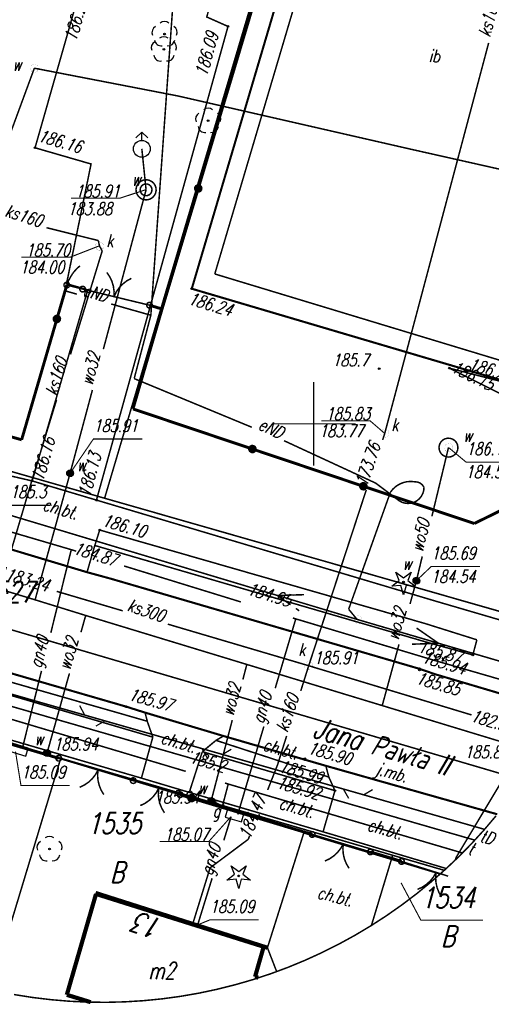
# Model space of a CAD drawing. Extents: x 6596775 to 6596917, y 5728477 to 5728675.
# Tile 5 of 7: x 6596832 to 6596861, y 5728565 to 5728624. Entities that reach past the tile are written whole.
import ezdxf
from ezdxf.enums import TextEntityAlignment as Align

# ---------------------------------------------------------------- set-up
doc = ezdxf.new("R2010")
doc.units = 0
doc.header["$MEASUREMENT"] = 0
doc.linetypes.add('2', pattern=[2, 1.5, -0.5])
doc.linetypes.add('5106', pattern=[0])
doc.layers.get('0').update_dxf_attribs({"linetype": 'CONTINUOUS'})
for name, color, linetype in [('DZIALKI', 7, 'CONTINUOUS'), ('EADOD_T_0', 7, 'CONTINUOUS'), ('EADTD_T_0', 7, 'CONTINUOUS'), ('EBUPP_L_1', 7, 'CONTINUOUS'), ('EGBB_E_T_0', 7, 'CONTINUOUS'), ('EGBB_L_1', 7, 'CONTINUOUS'), ('KONTURY', 7, 'CONTINUOUS'), ('NUMERY_DZIALEK', 7, 'CONTINUOUS'), ('NUMERY_UZYTKOW', 7, 'CONTINUOUS'), ('OTD_E_T_7', 7, 'CONTINUOUS'), ('OTD_L_14', 7, 'CONTINUOUS'), ('OTK_E_T_1', 7, 'CONTINUOUS'), ('OTK_L_0', 7, 'CONTINUOUS'), ('OTK_L_1', 7, 'CONTINUOUS'), ('OTK_L_2', 7, 'CONTINUOUS'), ('OTK_L_4', 7, 'CONTINUOUS'), ('OTO_L_0', 7, 'CONTINUOUS'), ('OTO_L_1', 7, 'CONTINUOUS'), ('OTO_L_2', 7, 'CONTINUOUS'), ('OTR_L_1', 7, 'CONTINUOUS'), ('OTR_T_0', 7, 'CONTINUOUS'), ('OTR_T_1', 7, 'CONTINUOUS'), ('OTZ_T_0', 7, 'CONTINUOUS'), ('OTZ_T_1', 7, 'CONTINUOUS'), ('SUE_T_3', 7, 'CONTINUOUS'), ('SUEP_E_T_0', 7, 'CONTINUOUS'), ('SUEP_L_0', 7, 'CONTINUOUS'), ('SUG_E_T_1', 7, 'CONTINUOUS'), ('SUG_T_0', 7, 'CONTINUOUS'), ('SUGP_E_T_0', 7, 'CONTINUOUS'), ('SUGP_L_0', 7, 'CONTINUOUS'), ('SUGR_T_0', 7, 'CONTINUOUS'), ('SUKP_E_T_0', 7, 'CONTINUOUS'), ('SUKP_L_0', 7, 'CONTINUOUS'), ('SUKR_T_0', 7, 'CONTINUOUS'), ('SUP_E_T_1', 7, 'CONTINUOUS'), ('SUP_L_1', 7, 'CONTINUOUS'), ('SUP_L_3', 7, 'CONTINUOUS'), ('SUP_T_2', 7, 'CONTINUOUS'), ('SUP_T_4', 7, 'CONTINUOUS'), ('SUTP_E_T_0', 7, 'CONTINUOUS'), ('SUTP_L_0', 7, 'CONTINUOUS'), ('SUTR_T_0', 7, 'CONTINUOUS'), ('SUW_E_T_2', 7, 'CONTINUOUS'), ('SUW_T_2', 7, 'CONTINUOUS'), ('SUW_T_5', 7, 'CONTINUOUS'), ('SUWP_E_T_0', 7, 'CONTINUOUS'), ('SUWP_L_0', 7, 'CONTINUOUS'), ('SUWR_T_0', 7, 'CONTINUOUS'), ('UZYTKI', 7, 'CONTINUOUS')]:
    doc.layers.add(name, color=color, linetype=linetype)
doc.styles.add('STYL_ARIAL', font='simplex', dxfattribs={"width": 0.75, "oblique": 0.1})

# ---------------------------------------------------------------- blocks, each defined once
blk = doc.blocks.new('OTRS')
at = {"color": 0}
blk.add_circle((0, 0), 0.05, dxfattribs=at)
blk = doc.blocks.new('OTZG')
at = {"color": 0}
for p, q in [((-0.25, 0.1), (-0.45, 0.6)), ((-0.45, 0.6), (0, 0.25)), ((0, 0.25), (0.45, 0.6)), ((0.45, 0.6), (0.25, 0.1)), ((-0.7, -0.25), (-0.25, 0.1)), ((0.25, 0.1), (0.7, -0.25)), ((-0.15, -0.2), (-0.7, -0.25)), ((0, -0.75), (-0.15, -0.2)), ((0.15, -0.2), (0, -0.75)), ((0.7, -0.25), (0.15, -0.2))]:
    blk.add_line(p, q, dxfattribs=at)
blk.add_circle((0, 0), 0.05, dxfattribs=at)
blk = doc.blocks.new('OTZL')
at = {"color": 0}
blk.add_circle((0, 0), 0.05, dxfattribs=at)
for centre, radius, start, end in [((0, 0.35), 0.4, 50.114, 129.886), ((-0.35, 0.1), 0.4, 119.84816, 203.51949), ((0.35, 0.1), 0.4, 336.88451, 60.15184), ((-0.2, -0.3), 0.4, 187.477, 278.47884), ((0.2, -0.275), 0.425, 262.64593, 349.62892)]:
    blk.add_arc(centre, radius, start, end, dxfattribs=at)
blk = doc.blocks.new('3_SUEO_W')
at = {"color": 7, "const_width": 0.005}
for points in [[(-0.5303, 0.5303), (-0.8839, 0.8839)], [(0.5303, 0.5303), (0.8839, 0.8839)], [(0, 0.025), (0.0177, 0.0177), (0.025, 0), (0.0177, -0.0177), (0, -0.025), (-0.0177, -0.0177), (-0.025, 0), (-0.0177, 0.0177), (0, 0.025)], [(-0.5303, -0.5303), (-0.8839, -0.8839)], [(0.5303, -0.5303), (0.8839, -0.8839)]]:
    blk.add_lwpolyline(points, dxfattribs=at)
blk = doc.blocks.new('3_SUPP')
at = {"color": 7, "const_width": 0.005}
blk.add_lwpolyline([(0, 0.25), (0.1017, 0.2284), (0.1858, 0.1673), (0.2378, 0.0773), (0.2486, -0.0261), (0.2165, -0.125), (0.1469, -0.2023), (0.052, -0.2445), (-0.052, -0.2445), (-0.1469, -0.2023), (-0.2165, -0.125), (-0.2486, -0.0261), (-0.2378, 0.0773), (-0.1858, 0.1673), (-0.1017, 0.2284), (0, 0.25)], dxfattribs=at)
blk = doc.blocks.new('SUGS')
at = {"color": 0}
blk.add_lwpolyline([(-0.5, -0.25), (0.5, -0.25), (0.5, 0.25), (-0.5, 0.25)], close=True, dxfattribs=at)
blk = doc.blocks.new('3_SUPW')
at = {"color": 7, "const_width": 0.005}
blk.add_lwpolyline([(0, 0.25), (0.1017, 0.2284), (0.1858, 0.1673), (0.2378, 0.0773), (0.2486, -0.0261), (0.2165, -0.125), (0.1469, -0.2023), (0.052, -0.2445), (-0.052, -0.2445), (-0.1469, -0.2023), (-0.2165, -0.125), (-0.2486, -0.0261), (-0.2378, 0.0773), (-0.1858, 0.1673), (-0.1017, 0.2284), (0, 0.25)], dxfattribs=at)
blk = doc.blocks.new('SUWH')
at = {"color": 0}
for p, q in [((-0.35, 0.65), (0, 1)), ((0, 0.5), (0, 1)), ((0, 1), (0.35, 0.65))]:
    blk.add_line(p, q, dxfattribs=at)
blk.add_circle((0, 0), 0.5, dxfattribs=at)
blk = doc.blocks.new('SUWW')
at = {"color": 0}
for radius in [0.2, 0.18, 0.16, 0.14, 0.12, 0.1, 0.08, 0.06, 0.04, 0.02]:
    blk.add_circle((0, 0), radius, dxfattribs=at)
blk = doc.blocks.new('OTRN')
at = {"color": 0}
blk.add_circle((0, 0), 0.05, dxfattribs=at)

msp = doc.modelspace()

# ---------------------------------------------------------------- linework, layer by layer
at = {"color": 7, "linetype": '2', "const_width": 0.09}
msp.add_lwpolyline([(6596833.237, 5728596.6), (6596836.551, 5728607.985), (6596835.284, 5728608.35), (6596836.744, 5728615.48), (6596833.409, 5728616.445), (6596836.173, 5728626.146), (6596828.929, 5728628.238), (6596832.004, 5728638.366), (6596846.299, 5728634.089), (6596843.633, 5728624.237), (6596844.897, 5728623.675), (6596837.064, 5728595.459)], dxfattribs=at)
at = {"color": 7, "const_width": 0.065}
for points in [[(6596850, 5728597.5), (6596850, 5728602.5)], [(6596847.5, 5728600), (6596852.5, 5728600)]]:
    msp.add_lwpolyline(points, dxfattribs=at)
at = {"layer": 'DZIALKI', "color": 7, "const_width": 0.09}
for points in [[(6596849.28, 5728635.13), (6596837.55, 5728595.57)], [(6596811.88, 5728602.93), (6596837.55, 5728595.57)], [(6596837.55, 5728595.57), (6596866.391, 5728587.302)], [(6596815.18, 5728585.85), (6596834.94, 5728580.08)], [(6596834.94, 5728580.08), (6596830.78, 5728566.301)], [(6596834.94, 5728580.08), (6596854.7, 5728574.3)], [(6596854.7, 5728574.3), (6596853.436, 5728570.121)], [(6596854.7, 5728574.3), (6596857.773, 5728573.403)]]:
    msp.add_lwpolyline(points, dxfattribs=at)
at = {"layer": 'EBUPP_L_1', "color": 7, "const_width": 0.25}
msp.add_lwpolyline([(6596837.008, 5728572.056), (6596847.244, 5728568.793)], dxfattribs=at)
at = {"layer": 'EGBB_L_1', "color": 7, "const_width": 0.25}
for points in [[(6596835.301, 5728565.988), (6596837.04, 5728571.997)], [(6596837.04, 5728571.997), (6596847.022, 5728568.854)], [(6596847.022, 5728568.854), (6596846.507, 5728567.06)], [(6596846.507, 5728567.06), (6596846.702, 5728567)], [(6596836.721, 5728565.548), (6596835.301, 5728565.988)]]:
    msp.add_lwpolyline(points, dxfattribs=at)
at = {"layer": 'KONTURY', "color": 3, "linetype": '2', "const_width": 0.09}
for points in [[(6596811.88, 5728602.93), (6596837.55, 5728595.57)], [(6596837.55, 5728595.57), (6596866.392, 5728587.305)], [(6596834.94, 5728580.08), (6596815.18, 5728585.85)], [(6596854.7, 5728574.3), (6596834.94, 5728580.08)], [(6596857.773, 5728573.403), (6596854.7, 5728574.3)]]:
    msp.add_lwpolyline(points, dxfattribs=at)
at = {"layer": 'NUMERY_DZIALEK', "color": 7, "linetype": '2', "const_width": 0.09}
msp.add_lwpolyline([(6596860.856, 5728576.652), (6596860.171, 5728575.843), (6596860.141, 5728575.808), (6596859.589, 5728575.203), (6596859.395, 5728574.99), (6596858.853, 5728574.438), (6596858.619, 5728574.2), (6596858.423, 5728574.015), (6596857.891, 5728573.511), (6596857.815, 5728573.44), (6596857.524, 5728573.184), (6596856.984, 5728572.709), (6596856.127, 5728572.009), (6596855.244, 5728571.341), (6596854.338, 5728570.705), (6596853.409, 5728570.103), (6596852.459, 5728569.536), (6596851.488, 5728569.004), (6596850.499, 5728568.508), (6596849.492, 5728568.048), (6596848.469, 5728567.625), (6596847.793, 5728567.374), (6596847.432, 5728567.24), (6596846.702, 5728567), (6596846.38, 5728566.893), (6596845.317, 5728566.585), (6596844.244, 5728566.316), (6596843.161, 5728566.087), (6596842.071, 5728565.897), (6596840.974, 5728565.748), (6596839.872, 5728565.639), (6596838.768, 5728565.57), (6596837.661, 5728565.541), (6596836.554, 5728565.553), (6596835.449, 5728565.606), (6596834.346, 5728565.699), (6596833.247, 5728565.832), (6596832.154, 5728566.005)], dxfattribs=at)
at = {"layer": 'NUMERY_DZIALEK', "color": 7, "const_width": 0.065}
msp.add_lwpolyline([(6596855.2, 5728572.661), (6596856.374, 5728570.442), (6596860.078, 5728570.442)], dxfattribs=at)
at = {"layer": 'OTD_L_14', "color": 7, "const_width": 0.09}
for points in [[(6596852.64, 5728637.7), (6596844.11, 5728608.93)], [(6596844.11, 5728608.93), (6596861.31, 5728603.72)]]:
    msp.add_lwpolyline(points, dxfattribs=at)
at = {"layer": 'OTK_L_0', "color": 7, "linetype": '2', "const_width": 0.09}
for points in [[(6596831.709, 5728592.603), (6596836.504, 5728591.163)], [(6596836.504, 5728591.163), (6596837.962, 5728590.764)], [(6596837.962, 5728590.764), (6596856.294, 5728585.409)], [(6596821.536, 5728588.171), (6596838.812, 5728583.162)], [(6596856.294, 5728585.409), (6596857.249, 5728585.079)], [(6596857.249, 5728585.079), (6596863.432, 5728583.247)], [(6596838.812, 5728583.162), (6596839.959, 5728582.8)], [(6596839.959, 5728582.8), (6596844.632, 5728581.405)], [(6596844.632, 5728581.405), (6596845.625, 5728581.117)], [(6596845.625, 5728581.117), (6596849.496, 5728579.988)], [(6596849.496, 5728579.988), (6596850.722, 5728579.63)], [(6596851.67, 5728579.362), (6596850.722, 5728579.63)], [(6596860.15, 5728576.963), (6596851.67, 5728579.362)], [(6596860.928, 5728576.743), (6596860.15, 5728576.963)]]:
    msp.add_lwpolyline(points, dxfattribs=at)
at = {"layer": 'OTK_L_1', "color": 7, "const_width": 0.125}
for points in [[(6596851.62, 5728638.06), (6596842.74, 5728608.05)], [(6596842.74, 5728608.05), (6596862.09, 5728602.33)], [(6596831.709, 5728592.603), (6596836.504, 5728591.163)], [(6596836.504, 5728591.163), (6596837.962, 5728590.764)], [(6596837.962, 5728590.764), (6596856.294, 5728585.409)], [(6596821.536, 5728588.171), (6596838.812, 5728583.162)], [(6596856.294, 5728585.409), (6596857.249, 5728585.079)], [(6596857.249, 5728585.079), (6596863.432, 5728583.247)], [(6596838.812, 5728583.162), (6596839.959, 5728582.8)], [(6596839.959, 5728582.8), (6596844.632, 5728581.405)], [(6596844.632, 5728581.405), (6596845.625, 5728581.117)], [(6596845.625, 5728581.117), (6596849.496, 5728579.988)], [(6596849.496, 5728579.988), (6596850.722, 5728579.63)], [(6596851.67, 5728579.362), (6596850.722, 5728579.63)], [(6596851.937, 5728579.286), (6596851.67, 5728579.362)], [(6596860.15, 5728576.963), (6596851.937, 5728579.286)], [(6596860.928, 5728576.743), (6596860.15, 5728576.963)]]:
    msp.add_lwpolyline(points, dxfattribs=at)
at = {"layer": 'OTK_L_2', "color": 7, "linetype": '2', "const_width": 0.09}
for points in [[(6596830.179, 5728597.313), (6596833.237, 5728596.6)], [(6596833.237, 5728596.6), (6596837.064, 5728595.459)], [(6596837.064, 5728595.459), (6596857.276, 5728589.434)], [(6596837.259, 5728593.677), (6596836.967, 5728592.754)], [(6596856.631, 5728588.106), (6596837.259, 5728593.677)], [(6596836.504, 5728591.163), (6596831.709, 5728592.603)], [(6596836.967, 5728592.754), (6596836.504, 5728591.163)], [(6596836.967, 5728592.754), (6596856.647, 5728587.016)], [(6596837.962, 5728590.764), (6596836.504, 5728591.163)], [(6596856.294, 5728585.409), (6596837.962, 5728590.764)], [(6596857.276, 5728589.434), (6596861.644, 5728588.157)], [(6596821.536, 5728588.171), (6596838.812, 5728583.162)], [(6596859.715, 5728587.135), (6596856.631, 5728588.106)], [(6596820.333, 5728587.249), (6596840.421, 5728581.338)], [(6596840.09, 5728582.285), (6596821.134, 5728587.723)], [(6596856.647, 5728587.016), (6596859.473, 5728586.234)], [(6596859.473, 5728586.234), (6596859.715, 5728587.135)], [(6596857.249, 5728585.079), (6596856.294, 5728585.409)], [(6596863.432, 5728583.247), (6596857.249, 5728585.079)], [(6596819.556, 5728584.794), (6596839.742, 5728578.897)], [(6596838.812, 5728583.162), (6596839.959, 5728582.8)], [(6596840.09, 5728582.285), (6596839.959, 5728582.8)], [(6596839.959, 5728582.8), (6596844.632, 5728581.405)], [(6596840.421, 5728581.338), (6596840.09, 5728582.285)], [(6596839.742, 5728578.897), (6596840.421, 5728581.338)], [(6596844.632, 5728581.405), (6596844.182, 5728581.146)], [(6596844.632, 5728581.405), (6596849.496, 5728579.988)], [(6596844.182, 5728581.146), (6596843.37, 5728580.471)], [(6596844.182, 5728581.146), (6596850.901, 5728578.956)], [(6596843.37, 5728580.471), (6596842.591, 5728578.046)], [(6596851.265, 5728578.151), (6596843.37, 5728580.471)], [(6596849.496, 5728579.988), (6596850.722, 5728579.63)], [(6596850.722, 5728579.63), (6596850.901, 5728578.956)], [(6596850.722, 5728579.63), (6596851.937, 5728579.286)], [(6596851.937, 5728579.286), (6596860.15, 5728576.963)], [(6596842.591, 5728578.046), (6596839.742, 5728578.897)], [(6596850.901, 5728578.956), (6596851.265, 5728578.151)], [(6596850.557, 5728575.699), (6596842.591, 5728578.046)], [(6596851.265, 5728578.151), (6596850.557, 5728575.699)], [(6596860.15, 5728576.963), (6596860.928, 5728576.743)], [(6596849.409, 5728575.631), (6596847.244, 5728568.793)], [(6596849.409, 5728575.631), (6596857.524, 5728573.184)], [(6596857.891, 5728573.511), (6596850.557, 5728575.699)], [(6596847.244, 5728568.793), (6596847.793, 5728567.374)]]:
    msp.add_lwpolyline(points, dxfattribs=at)
at = {"layer": 'OTK_L_4', "color": 7, "const_width": 0.09}
for points in [[(6596851.62, 5728638.06), (6596842.74, 5728608.05)], [(6596842.74, 5728608.05), (6596862.09, 5728602.33)]]:
    msp.add_lwpolyline(points, dxfattribs=at)
at = {"layer": 'OTO_L_0', "color": 7, "const_width": 0.175}
for points in [[(6596845.4, 5728621.6), (6596847.547, 5728628.786)], [(6596843.126, 5728614.023), (6596845.4, 5728621.6)], [(6596842.998, 5728613.912), (6596842.959, 5728613.991), (6596842.965, 5728614.079), (6596843.014, 5728614.152), (6596843.094, 5728614.19), (6596843.181, 5728614.184), (6596843.254, 5728614.135), (6596843.293, 5728614.056), (6596843.287, 5728613.968), (6596843.237, 5728613.895), (6596843.158, 5728613.856), (6596843.071, 5728613.863), (6596842.998, 5728613.912)], [(6596840.97, 5728606.84), (6596843.126, 5728614.023)], [(6596834.711, 5728606.25), (6596835.3, 5728608.27)], [(6596839.24, 5728600.89), (6596840.97, 5728606.84)], [(6596840.22, 5728607.07), (6596840.97, 5728606.84)], [(6596832.61, 5728599.05), (6596834.711, 5728606.25)], [(6596834.582, 5728606.138), (6596834.544, 5728606.218), (6596834.55, 5728606.305), (6596834.599, 5728606.378), (6596834.678, 5728606.417), (6596834.766, 5728606.411), (6596834.839, 5728606.361), (6596834.878, 5728606.282), (6596834.871, 5728606.194), (6596834.822, 5728606.122), (6596834.743, 5728606.083), (6596834.655, 5728606.089), (6596834.582, 5728606.138)], [(6596826.105, 5728600.913), (6596832.61, 5728599.05)], [(6596839.24, 5728600.89), (6596846.349, 5728598.502)], [(6596846.221, 5728598.39), (6596846.183, 5728598.469), (6596846.189, 5728598.557), (6596846.238, 5728598.63), (6596846.317, 5728598.668), (6596846.405, 5728598.662), (6596846.478, 5728598.613), (6596846.516, 5728598.534), (6596846.51, 5728598.446), (6596846.461, 5728598.373), (6596846.382, 5728598.335), (6596846.294, 5728598.341), (6596846.221, 5728598.39)], [(6596846.349, 5728598.502), (6596852.955, 5728596.282)], [(6596852.827, 5728596.171), (6596852.788, 5728596.25), (6596852.794, 5728596.338), (6596852.843, 5728596.411), (6596852.923, 5728596.449), (6596853.01, 5728596.443), (6596853.083, 5728596.394), (6596853.122, 5728596.315), (6596853.116, 5728596.227), (6596853.066, 5728596.154), (6596852.987, 5728596.115), (6596852.899, 5728596.122), (6596852.827, 5728596.171)], [(6596852.955, 5728596.282), (6596859.56, 5728594.063)], [(6596859.56, 5728594.063), (6596863.39, 5728595.95)], [(6596829.884, 5728581.536), (6596834.818, 5728580.081)], [(6596842.726, 5728577.703), (6596842.043, 5728577.908)], [(6596842.598, 5728577.591), (6596842.559, 5728577.671), (6596842.565, 5728577.758), (6596842.615, 5728577.831), (6596842.694, 5728577.87), (6596842.782, 5728577.863), (6596842.855, 5728577.814), (6596842.893, 5728577.735), (6596842.887, 5728577.647), (6596842.838, 5728577.575), (6596842.759, 5728577.536), (6596842.671, 5728577.542), (6596842.598, 5728577.591)], [(6596849.908, 5728575.543), (6596842.726, 5728577.703)], [(6596854.496, 5728574.163), (6596853.373, 5728574.501)], [(6596854.496, 5728574.163), (6596855.226, 5728573.934)]]:
    msp.add_lwpolyline(points, dxfattribs=at)
at = {"layer": 'OTO_L_1', "color": 7, "const_width": 0.09}
for points in [[(6596837.684, 5728609.019), (6596837.856, 5728608.764), (6596837.987, 5728608.486), (6596838.074, 5728608.191), (6596838.115, 5728607.887), (6596838.109, 5728607.579)], [(6596838.109, 5728607.579), (6596838.243, 5728607.856), (6596838.418, 5728608.108), (6596838.63, 5728608.331), (6596838.873, 5728608.519), (6596839.142, 5728608.667)], [(6596836.112, 5728607.918), (6596836.073, 5728607.998), (6596836.079, 5728608.085), (6596836.128, 5728608.158), (6596836.208, 5728608.197), (6596836.295, 5728608.191), (6596836.368, 5728608.141), (6596836.407, 5728608.062), (6596836.401, 5728607.975), (6596836.351, 5728607.902), (6596836.272, 5728607.863), (6596836.185, 5728607.869), (6596836.112, 5728607.918)], [(6596836.24, 5728608.03), (6596837.622, 5728607.697)], [(6596837.379, 5728607.755), (6596838.838, 5728607.403)], [(6596838.838, 5728607.403), (6596840.22, 5728607.07)], [(6596840.092, 5728606.958), (6596840.053, 5728607.038), (6596840.059, 5728607.125), (6596840.109, 5728607.198), (6596840.188, 5728607.237), (6596840.275, 5728607.231), (6596840.348, 5728607.181), (6596840.387, 5728607.102), (6596840.381, 5728607.015), (6596840.332, 5728606.942), (6596840.252, 5728606.903), (6596840.165, 5728606.909), (6596840.092, 5728606.958)], [(6596834.69, 5728579.97), (6596834.651, 5728580.049), (6596834.657, 5728580.137), (6596834.707, 5728580.21), (6596834.786, 5728580.248), (6596834.874, 5728580.242), (6596834.946, 5728580.193), (6596834.985, 5728580.114), (6596834.979, 5728580.026), (6596834.93, 5728579.953), (6596834.85, 5728579.914), (6596834.763, 5728579.921), (6596834.69, 5728579.97)], [(6596836.44, 5728579.594), (6596834.818, 5728580.081)], [(6596837.876, 5728579.162), (6596836.44, 5728579.594)], [(6596837.158, 5728579.378), (6596837.008, 5728579.109), (6596836.82, 5728578.866), (6596836.596, 5728578.656), (6596836.342, 5728578.482), (6596836.065, 5728578.349)], [(6596837.502, 5728577.917), (6596837.344, 5728578.18), (6596837.229, 5728578.465), (6596837.158, 5728578.765), (6596837.134, 5728579.071), (6596837.158, 5728579.378)], [(6596839.258, 5728578.746), (6596837.637, 5728579.234)], [(6596839.13, 5728578.634), (6596839.091, 5728578.713), (6596839.098, 5728578.801), (6596839.147, 5728578.874), (6596839.226, 5728578.913), (6596839.314, 5728578.907), (6596839.387, 5728578.857), (6596839.425, 5728578.778), (6596839.419, 5728578.69), (6596839.37, 5728578.617), (6596839.291, 5728578.579), (6596839.203, 5728578.585), (6596839.13, 5728578.634)], [(6596839.13, 5728578.634), (6596839.091, 5728578.713), (6596839.098, 5728578.801), (6596839.147, 5728578.874), (6596839.226, 5728578.913), (6596839.314, 5728578.907), (6596839.387, 5728578.857), (6596839.425, 5728578.778), (6596839.419, 5728578.69), (6596839.37, 5728578.617), (6596839.291, 5728578.579), (6596839.203, 5728578.585), (6596839.13, 5728578.634)], [(6596840.052, 5728578.507), (6596839.258, 5728578.746)], [(6596841.489, 5728578.075), (6596840.052, 5728578.507)], [(6596840.77, 5728578.291), (6596840.621, 5728578.022), (6596840.432, 5728577.78), (6596840.208, 5728577.569), (6596839.955, 5728577.395), (6596839.678, 5728577.262)], [(6596841.114, 5728576.83), (6596840.957, 5728577.094), (6596840.841, 5728577.379), (6596840.771, 5728577.678), (6596840.747, 5728577.985), (6596840.77, 5728578.291)], [(6596842.043, 5728577.908), (6596841.249, 5728578.147)], [(6596841.915, 5728577.797), (6596841.876, 5728577.876), (6596841.883, 5728577.964), (6596841.932, 5728578.037), (6596842.011, 5728578.075), (6596842.099, 5728578.069), (6596842.172, 5728578.02), (6596842.21, 5728577.941), (6596842.204, 5728577.853), (6596842.155, 5728577.78), (6596842.076, 5728577.741), (6596841.988, 5728577.748), (6596841.915, 5728577.797)], [(6596849.78, 5728575.431), (6596849.741, 5728575.51), (6596849.748, 5728575.598), (6596849.797, 5728575.671), (6596849.876, 5728575.71), (6596849.964, 5728575.703), (6596850.037, 5728575.654), (6596850.075, 5728575.575), (6596850.069, 5728575.487), (6596850.02, 5728575.414), (6596849.941, 5728575.376), (6596849.853, 5728575.382), (6596849.78, 5728575.431)], [(6596851.042, 5728575.202), (6596849.908, 5728575.543)], [(6596851.761, 5728574.986), (6596851.611, 5728574.717), (6596851.422, 5728574.474), (6596851.198, 5728574.264), (6596850.945, 5728574.09), (6596850.668, 5728573.957)], [(6596852.479, 5728574.77), (6596851.042, 5728575.202)], [(6596852.104, 5728573.525), (6596851.947, 5728573.788), (6596851.831, 5728574.073), (6596851.761, 5728574.373), (6596851.737, 5728574.679), (6596851.761, 5728574.986)], [(6596853.373, 5728574.501), (6596852.239, 5728574.842)], [(6596853.245, 5728574.389), (6596853.207, 5728574.468), (6596853.213, 5728574.556), (6596853.262, 5728574.629), (6596853.341, 5728574.667), (6596853.429, 5728574.661), (6596853.502, 5728574.612), (6596853.54, 5728574.533), (6596853.534, 5728574.445), (6596853.485, 5728574.372), (6596853.406, 5728574.334), (6596853.318, 5728574.34), (6596853.245, 5728574.389)], [(6596855.098, 5728573.822), (6596855.059, 5728573.901), (6596855.065, 5728573.989), (6596855.114, 5728574.062), (6596855.194, 5728574.1), (6596855.281, 5728574.094), (6596855.354, 5728574.045), (6596855.393, 5728573.966), (6596855.387, 5728573.878), (6596855.337, 5728573.805), (6596855.258, 5728573.767), (6596855.17, 5728573.773), (6596855.098, 5728573.822)], [(6596856.572, 5728573.508), (6596855.226, 5728573.934)], [(6596857.288, 5728573.282), (6596857.134, 5728573.015), (6596856.942, 5728572.776), (6596856.716, 5728572.568), (6596856.46, 5728572.398), (6596856.181, 5728572.268)], [(6596858.003, 5728573.056), (6596856.572, 5728573.508)], [(6596857.611, 5728571.816), (6596857.457, 5728572.082), (6596857.346, 5728572.369), (6596857.279, 5728572.669), (6596857.26, 5728572.976), (6596857.288, 5728573.282)]]:
    msp.add_lwpolyline(points, dxfattribs=at)
at = {"layer": 'OTO_L_2', "color": 7, "const_width": 0.09}
for points in [[(6596835.601, 5728608.874), (6596835.649, 5728608.955)], [(6596835.649, 5728608.955), (6596835.706, 5728609.023)], [(6596835.706, 5728609.023), (6596835.766, 5728609.101)], [(6596835.766, 5728609.101), (6596835.821, 5728609.159)], [(6596835.821, 5728609.159), (6596835.878, 5728609.227)], [(6596835.878, 5728609.227), (6596835.939, 5728609.283)], [(6596835.939, 5728609.283), (6596836, 5728609.34)], [(6596836, 5728609.34), (6596836.068, 5728609.395)], [(6596836.068, 5728609.395), (6596836.092, 5728609.41)], [(6596835.172, 5728608.158), (6596835.133, 5728608.238), (6596835.139, 5728608.325), (6596835.189, 5728608.398), (6596835.268, 5728608.437), (6596835.355, 5728608.431), (6596835.428, 5728608.382), (6596835.467, 5728608.302), (6596835.461, 5728608.215), (6596835.412, 5728608.142), (6596835.332, 5728608.103), (6596835.245, 5728608.109), (6596835.172, 5728608.158)], [(6596835.3, 5728608.27), (6596835.337, 5728608.364)], [(6596835.337, 5728608.364), (6596835.374, 5728608.457)], [(6596835.374, 5728608.457), (6596835.409, 5728608.541)], [(6596835.409, 5728608.541), (6596835.459, 5728608.632)], [(6596835.459, 5728608.632), (6596835.5, 5728608.714)], [(6596835.5, 5728608.714), (6596835.548, 5728608.795)], [(6596835.548, 5728608.795), (6596835.601, 5728608.874)], [(6596835.3, 5728608.27), (6596835.77, 5728608.15)], [(6596835.77, 5728608.15), (6596836.24, 5728608.03)], [(6596836.112, 5728607.918), (6596836.073, 5728607.998), (6596836.079, 5728608.085), (6596836.128, 5728608.158), (6596836.208, 5728608.197), (6596836.295, 5728608.191), (6596836.368, 5728608.141), (6596836.407, 5728608.062), (6596836.401, 5728607.975), (6596836.351, 5728607.902), (6596836.272, 5728607.863), (6596836.185, 5728607.869), (6596836.112, 5728607.918)]]:
    msp.add_lwpolyline(points, dxfattribs=at)
at = {"layer": 'OTR_L_1', "color": 7, "linetype": '2', "const_width": 0.09}
for points in [[(6596862.11, 5728602.28), (6596858.07, 5728603.32)], [(6596858.07, 5728603.32), (6596862.78, 5728600.96)]]:
    msp.add_lwpolyline(points, dxfattribs=at)
at = {"layer": 'SUEP_L_0', "color": 1, "const_width": 0.09}
for points in [[(6596840.303, 5728606.468), (6596841.779, 5728627.281)], [(6596835.9, 5728607.725), (6596835.242, 5728607.913)], [(6596840.303, 5728606.468), (6596837.942, 5728607.142)], [(6596839.311, 5728602.697), (6596840.303, 5728606.468)], [(6596839.311, 5728602.697), (6596846.317, 5728599.796)], [(6596848.229, 5728598.999), (6596853.683, 5728596.473)], [(6596853.683, 5728596.473), (6596855.081, 5728595.423)], [(6596854.565, 5728595.925), (6596854.713, 5728596.112), (6596854.889, 5728596.271), (6596855.089, 5728596.4), (6596855.308, 5728596.494), (6596855.538, 5728596.552), (6596855.776, 5728596.57), (6596856.013, 5728596.55)], [(6596856.566, 5728596.219), (6596856.549, 5728596.031), (6596856.496, 5728595.851), (6596856.409, 5728595.685), (6596856.29, 5728595.539), (6596856.145, 5728595.419), (6596855.979, 5728595.331), (6596855.799, 5728595.276), (6596855.612, 5728595.258), (6596855.425, 5728595.278), (6596855.246, 5728595.333), (6596855.081, 5728595.423)], [(6596856.013, 5728596.55), (6596856.182, 5728596.534), (6596856.34, 5728596.469), (6596856.472, 5728596.361), (6596856.566, 5728596.219)], [(6596854.565, 5728595.925), (6596852.08, 5728588.958)], [(6596829.305, 5728595.345), (6596847.839, 5728589.777)], [(6596849.42, 5728589.824), (6596847.839, 5728589.777)], [(6596847.839, 5728589.777), (6596852.628, 5728588.338)], [(6596847.839, 5728589.777), (6596848.62, 5728589.227)], [(6596848.935, 5728589.005), (6596849.132, 5728588.866)], [(6596852.08, 5728588.958), (6596852.58, 5728588.351)], [(6596852.628, 5728588.338), (6596857.426, 5728586.931)], [(6596856.127, 5728587.833), (6596857.426, 5728586.931)], [(6596857.426, 5728586.931), (6596855.846, 5728586.873)], [(6596857.426, 5728586.931), (6596865.511, 5728584.561)]]:
    msp.add_lwpolyline(points, dxfattribs=at)
at = {"layer": 'SUGP_L_0', "color": 56, "const_width": 0.09}
for points in [[(6596812.844, 5728599.185), (6596835.566, 5728592.505)], [(6596835.566, 5728592.505), (6596834.35, 5728587.556)], [(6596835.566, 5728592.505), (6596835.86, 5728592.414)], [(6596838.712, 5728591.534), (6596845.656, 5728589.393)], [(6596848.932, 5728588.383), (6596847.708, 5728584.252)], [(6596848.76, 5728588.436), (6596848.932, 5728588.383)], [(6596848.932, 5728588.383), (6596857.134, 5728585.925)], [(6596857.134, 5728585.925), (6596865.114, 5728583.615)], [(6596833.792, 5728585.288), (6596832.652, 5728580.651)], [(6596847.031, 5728581.971), (6596845.479, 5728576.736)], [(6596845.084, 5728576.6), (6596844.649, 5728575.192)], [(6596843.951, 5728572.933), (6596843.093, 5728570.16)]]:
    msp.add_lwpolyline(points, dxfattribs=at)
at = {"layer": 'SUGR_T_0', "color": 56, "const_width": 0.065}
for points in [[(6596832.245, 5728580.481), (6596832.569, 5728578.459), (6596835.48, 5728578.459)], [(6596845.072, 5728576.598), (6596843.747, 5728575.114), (6596840.836, 5728575.114)], [(6596843.086, 5728570.153), (6596843.815, 5728570.45), (6596846.726, 5728570.45)]]:
    msp.add_lwpolyline(points, dxfattribs=at)
at = {"layer": 'SUKP_L_0', "color": 34, "const_width": 0.09}
for points in [[(6596860.416, 5728622.695), (6596854.232, 5728599.446)], [(6596837.174, 5728610.92), (6596834.092, 5728611.685)], [(6596837.248, 5728610.592), (6596837.174, 5728610.92)], [(6596835.519, 5728604.137), (6596837.408, 5728610.305)], [(6596837.408, 5728610.305), (6596837.248, 5728610.592)], [(6596833.244, 5728596.708), (6596834.692, 5728601.436)], [(6596854.16, 5728599.21), (6596854.105, 5728599.043)], [(6596854.232, 5728599.446), (6596854.16, 5728599.21)], [(6596831.544, 5728590.953), (6596833.244, 5728596.708)], [(6596853.13, 5728596.066), (6596849.701, 5728585.592)], [(6596862.438, 5728578.781), (6596824.149, 5728590.042)], [(6596834.702, 5728590.021), (6596838.628, 5728588.862)], [(6596841.312, 5728588.069), (6596849.701, 5728585.592)], [(6596841.312, 5728588.069), (6596849.701, 5728585.592)], [(6596849.701, 5728585.592), (6596849.228, 5728584.086)], [(6596849.701, 5728585.592), (6596859.395, 5728582.661)], [(6596849.701, 5728585.592), (6596859.395, 5728582.661)], [(6596848.388, 5728581.411), (6596847.847, 5728579.689)], [(6596847.847, 5728579.689), (6596847.258, 5728578.192)], [(6596861.35, 5728578.966), (6596860.15, 5728576.963)], [(6596860.15, 5728576.963), (6596859.58, 5728576.012)], [(6596859.58, 5728576.012), (6596859.168, 5728575.325)], [(6596846.102, 5728575.251), (6596843.831, 5728573.554)], [(6596846.183, 5728575.458), (6596846.102, 5728575.251)], [(6596859.168, 5728575.325), (6596858.669, 5728574.492)], [(6596858.669, 5728574.492), (6596858.488, 5728574.191)], [(6596858.488, 5728574.191), (6596858.423, 5728574.015)], [(6596843.831, 5728573.554), (6596842.797, 5728570.211)]]:
    msp.add_lwpolyline(points, dxfattribs=at)
at = {"layer": 'SUKR_T_0', "color": 34, "const_width": 0.065}
for points in [[(6596837.227, 5728610.601), (6596835.5, 5728609.927), (6596832.589, 5728609.927)], [(6596854.227, 5728599.431), (6596853.362, 5728600.177), (6596850.452, 5728600.177)]]:
    msp.add_lwpolyline(points, dxfattribs=at)
at = {"layer": 'SUP_L_1', "color": 7, "const_width": 0.09}
msp.add_lwpolyline([(6596839.567, 5728613.549), (6596839.48, 5728613.679), (6596839.431, 5728613.828), (6596839.421, 5728613.984), (6596839.453, 5728614.138), (6596839.522, 5728614.278), (6596839.626, 5728614.395), (6596839.757, 5728614.481), (6596839.905, 5728614.531), (6596840.062, 5728614.54), (6596840.215, 5728614.509), (6596840.355, 5728614.439), (6596840.472, 5728614.335), (6596840.559, 5728614.205), (6596840.608, 5728614.056), (6596840.618, 5728613.9), (6596840.586, 5728613.747), (6596840.516, 5728613.606), (6596840.413, 5728613.489), (6596840.282, 5728613.403), (6596840.134, 5728613.353), (6596839.977, 5728613.344), (6596839.824, 5728613.375), (6596839.684, 5728613.445), (6596839.567, 5728613.549)], dxfattribs=at)
at = {"layer": 'SUP_L_1', "color": 5, "const_width": 0.09}
msp.add_lwpolyline([(6596857.597, 5728598.215), (6596857.513, 5728598.344), (6596857.467, 5728598.49), (6596857.462, 5728598.643), (6596857.498, 5728598.792), (6596857.574, 5728598.926), (6596857.683, 5728599.034), (6596857.816, 5728599.109), (6596857.966, 5728599.145), (6596858.119, 5728599.139), (6596858.265, 5728599.093), (6596858.393, 5728599.008), (6596858.494, 5728598.893), (6596858.559, 5728598.754), (6596858.585, 5728598.603), (6596858.569, 5728598.45), (6596858.513, 5728598.307), (6596858.42, 5728598.185), (6596858.297, 5728598.093), (6596858.154, 5728598.037), (6596858.002, 5728598.021), (6596857.851, 5728598.048), (6596857.712, 5728598.114), (6596857.597, 5728598.215)], dxfattribs=at)
at = {"layer": 'SUP_L_3', "color": 7, "const_width": 0.09}
msp.add_lwpolyline([(6596839.753, 5728613.711), (6596839.69, 5728613.816), (6596839.667, 5728613.936), (6596839.686, 5728614.057), (6596839.745, 5728614.164), (6596839.838, 5728614.245), (6596839.952, 5728614.289), (6596840.075, 5728614.291), (6596840.191, 5728614.251), (6596840.286, 5728614.173), (6596840.349, 5728614.068), (6596840.372, 5728613.948), (6596840.353, 5728613.827), (6596840.294, 5728613.72), (6596840.201, 5728613.639), (6596840.087, 5728613.596), (6596839.964, 5728613.594), (6596839.848, 5728613.634), (6596839.753, 5728613.711)], dxfattribs=at)
at = {"layer": 'SUTP_L_0', "color": 30}
for p, q in [((6596836.383, 5728582.648), (6596836.079, 5728583.194)), ((6596837.584, 5728582.304), (6596837.038, 5728582.001)), ((6596843.346, 5728580.656), (6596843.649, 5728580.11)), ((6596844.548, 5728580.312), (6596845.094, 5728580.616)), ((6596851.758, 5728578.25), (6596852.062, 5728577.703)), ((6596852.96, 5728577.906), (6596853.507, 5728578.209))]:
    msp.add_line(p, q, dxfattribs=at)
at = {"layer": 'SUTP_L_0', "color": 30, "linetype": '5106', "const_width": 0.09}
msp.add_lwpolyline([(6596820.759, 5728587.117), (6596860.171, 5728575.843)], dxfattribs=at)
at = {"layer": 'SUTP_L_0', "color": 30, "const_width": 0.09}
for points in [[(6596822.647, 5728585.874), (6596859.168, 5728575.325)], [(6596842.381, 5728579.3), (6596826.821, 5728583.948)], [(6596844.912, 5728578.544), (6596844.567, 5728577.229)], [(6596844.912, 5728578.544), (6596844.712, 5728578.604)], [(6596858.669, 5728574.492), (6596844.912, 5728578.544)], [(6596859.58, 5728576.012), (6596858.664, 5728576.274)], [(6596859.168, 5728575.325), (6596859.589, 5728575.203)], [(6596858.853, 5728574.438), (6596858.669, 5728574.492)]]:
    msp.add_lwpolyline(points, dxfattribs=at)
at = {"layer": 'SUTR_T_0', "color": 30, "const_width": 0.065}
msp.add_lwpolyline([(6596831.605, 5728597.205), (6596831.915, 5728595.148), (6596834.296, 5728595.148)], dxfattribs=at)
at = {"layer": 'SUWP_L_0', "color": 5, "const_width": 0.09}
for points in [[(6596833.368, 5728621.187), (6596829.277, 5728610.071)], [(6596841.929, 5728619.53), (6596833.368, 5728621.187)], [(6596855.683, 5728616.383), (6596841.929, 5728619.53)], [(6596840.02, 5728613.942), (6596839.767, 5728616.384)], [(6596873.804, 5728612.305), (6596855.683, 5728616.383)], [(6596837.476, 5728604.448), (6596840.02, 5728613.942)], [(6596835.495, 5728597.056), (6596836.825, 5728602.021)], [(6596857.037, 5728594.492), (6596858.022, 5728598.584)], [(6596833.412, 5728589.518), (6596835.495, 5728597.056)], [(6596856.114, 5728590.657), (6596856.461, 5728592.101)], [(6596833.412, 5728589.518), (6596826.505, 5728591.613)], [(6596856.114, 5728590.657), (6596855.735, 5728589.272)], [(6596836.424, 5728588.586), (6596833.412, 5728589.518)], [(6596836.144, 5728587.587), (6596836.424, 5728588.586)], [(6596846.018, 5728585.668), (6596836.424, 5728588.586)], [(6596855.076, 5728586.863), (6596854.079, 5728583.218)], [(6596845.782, 5728584.767), (6596846.018, 5728585.668)], [(6596854.079, 5728583.218), (6596846.018, 5728585.668)], [(6596834.124, 5728580.392), (6596835.456, 5728585.138)], [(6596863.451, 5728580.369), (6596854.079, 5728583.218)], [(6596843.894, 5728577.541), (6596845.151, 5728582.351)]]:
    msp.add_lwpolyline(points, dxfattribs=at)
at = {"layer": 'SUWR_T_0', "color": 5, "const_width": 0.065}
for points in [[(6596840.023, 5728613.955), (6596838.451, 5728613.44), (6596835.541, 5728613.44)], [(6596835.495, 5728597.056), (6596836.883, 5728599.096), (6596839.794, 5728599.096)], [(6596858.018, 5728598.598), (6596859.072, 5728597.72), (6596861.983, 5728597.72)], [(6596856.122, 5728590.669), (6596856.989, 5728591.496), (6596859.9, 5728591.496)]]:
    msp.add_lwpolyline(points, dxfattribs=at)
at = {"layer": 'UZYTKI', "color": 3, "linetype": '2', "const_width": 0.09}
for points in [[(6596837.55, 5728595.57), (6596849.28, 5728635.13)], [(6596811.88, 5728602.93), (6596837.55, 5728595.57)], [(6596837.55, 5728595.57), (6596866.391, 5728587.302)], [(6596834.94, 5728580.08), (6596815.18, 5728585.85)], [(6596854.7, 5728574.3), (6596834.94, 5728580.08)], [(6596857.773, 5728573.403), (6596854.7, 5728574.3)]]:
    msp.add_lwpolyline(points, dxfattribs=at)

# ---------------------------------------------------------------- block references
at = {"color": 3}
for p in [(6596841.122, 5728623.217), (6596841.081, 5728622.312), (6596843.715, 5728618.059)]:
    msp.add_blockref('OTZL', p, dxfattribs=at)
at = {"color": 7}
for p in [(6596844.897, 5728623.675), (6596833.409, 5728616.445), (6596833.237, 5728596.6), (6596837.064, 5728595.459)]:
    msp.add_blockref('OTRS', p, dxfattribs=at)
at = {"layer": 'OTR_T_0', "color": 7}
for p in [(6596842.74, 5728608.05), (6596858.07, 5728603.32), (6596837.259, 5728593.677), (6596859.473, 5728586.234), (6596856.294, 5728585.409), (6596856.297, 5728585.339), (6596838.812, 5728583.162), (6596849.473, 5728580.058), (6596849.496, 5728579.988), (6596851.265, 5728578.151)]:
    msp.add_blockref('OTRS', p, dxfattribs=at)
at = {"layer": 'OTR_T_1', "color": 7}
msp.add_blockref('OTRN', (6596853.9, 5728603.29), dxfattribs=at)
at = {"layer": 'OTZ_T_0', "color": 3}
msp.add_blockref('OTZL', (6596834.275, 5728574.673), dxfattribs=at)
at = {"layer": 'OTZ_T_1', "color": 3}
for p in [(6596855.346, 5728590.574), (6596845.533, 5728573.075)]:
    msp.add_blockref('OTZG', p, dxfattribs=at)
at = {"layer": 'SUE_T_3', "color": 7}
for name in ['3_SUEO_W', '3_SUPP']:
    msp.add_blockref(name, (6596852.628, 5728588.338), dxfattribs=at)
at = {"layer": 'SUG_T_0', "color": 56}
for p, rotation in [((6596832.45, 5728580.584), 342.64595), ((6596845.286, 5728576.67), 343.59706)]:
    msp.add_blockref('SUGS', p, dxfattribs=dict(at, rotation=rotation))
at = {"layer": 'SUP_T_2', "color": 7}
msp.add_blockref('3_SUPP', (6596852.628, 5728588.338), dxfattribs=at)
at = {"layer": 'SUP_T_4', "color": 7}
for p in [(6596833.368, 5728621.187), (6596837.248, 5728610.592), (6596858.022, 5728598.584), (6596849.701, 5728585.592)]:
    msp.add_blockref('3_SUPW', p, dxfattribs=at)
at = {"layer": 'SUP_T_4', "color": 7, "rotation": 272.40705}
msp.add_blockref('3_SUPW', (6596854.232, 5728599.446), dxfattribs=at)
at = {"layer": 'SUW_T_2', "color": 5}
msp.add_blockref('SUWH', (6596839.767, 5728616.384), dxfattribs=at)
at = {"layer": 'SUW_T_5', "color": 5}
for p in [(6596835.495, 5728597.056), (6596856.114, 5728590.657), (6596834.124, 5728580.392), (6596843.893, 5728577.54)]:
    msp.add_blockref('SUWW', p, dxfattribs=at)

# ---------------------------------------------------------------- texts
at = {"color": 7, "style": 'STYL_ARIAL', "oblique": 15, "width": 0.75}
for s, rotation, p in [('186.22', 74.0967, (6596835.852, 5728622.731)), ('186.09', 74.4849, (6596843.631, 5728620.656)), ('186.16', 343.8619, (6596833.526, 5728616.85)), ('186.16', 73.7705, (6596833.883, 5728596.521)), ('186.13', 74.8009, (6596836.67, 5728595.596))]:
    msp.add_text(s, height=0.75, rotation=rotation, dxfattribs=at).set_placement(p)
at = {"layer": 'EADOD_T_0', "color": 7, "style": 'STYL_ARIAL', "oblique": 15, "width": 0.75}
for s, height, rotation, p in [('Jana Pawła II', 1.25, 343.8338, (6596849.878, 5728581.349)), ('j.mb.', 0.75, 344.2099, (6596853.632, 5728579.133))]:
    msp.add_text(s, height=height, rotation=rotation, dxfattribs=at).set_placement(p)
at = {"layer": 'EADTD_T_0', "color": 7, "style": 'STYL_ARIAL', "oblique": 15, "width": 0.75}
msp.add_text('13', height=1.25, rotation=161.5651, dxfattribs=at).set_placement((6596840.367, 5728570.682), align=Align.CENTER)
at = {"layer": 'EGBB_E_T_0', "color": 7, "style": 'STYL_ARIAL', "oblique": 15, "width": 0.75}
msp.add_text('m2', height=1, dxfattribs=at).set_placement((6596840.146, 5728566.927))
at = {"layer": 'NUMERY_DZIALEK', "color": 7, "style": 'STYL_ARIAL', "oblique": 15, "width": 0.75}
for s, p in [('1527', (6596831.733, 5728589.365)), ('1535', (6596838.112, 5728575.584))]:
    msp.add_text(s, height=1.25, dxfattribs=at).set_placement(p, align=Align.CENTER)
msp.add_text('1534', height=1.25, dxfattribs=at).set_placement((6596856.374, 5728571.145))
at = {"layer": 'NUMERY_UZYTKOW', "color": 3, "style": 'STYL_ARIAL', "oblique": 15, "width": 0.75}
for p in [(6596837.855, 5728572.665), (6596857.571, 5728568.853)]:
    msp.add_text('B', height=1.25, dxfattribs=at).set_placement(p)
at = {"layer": 'OTD_E_T_7', "color": 7, "style": 'STYL_ARIAL', "oblique": 15, "width": 0.75}
msp.add_text('ib', height=0.75, dxfattribs=at).set_placement((6596857.17, 5728621.537), align=Align.CENTER)
at = {"layer": 'OTK_E_T_1', "color": 7, "style": 'STYL_ARIAL', "oblique": 15, "width": 0.75}
for rotation, p in [(343.9385, (6596834.825, 5728594.583)), (343.3803, (6596841.847, 5728580.691)), (343.7501, (6596847.936, 5728580.282)), (343.889, (6596848.887, 5728576.797)), (344.4406, (6596854.154, 5728575.512)), (346.0202, (6596851.18, 5728571.498))]:
    msp.add_text('ch.bt.', height=0.75, rotation=rotation, dxfattribs=at).set_placement(p, align=Align.CENTER)
at = {"layer": 'OTR_T_0', "color": 7, "style": 'STYL_ARIAL', "oblique": 15, "width": 0.75}
for s, rotation, p in [('186.24', 343.5, (6596842.474, 5728607.151)), ('186.10', 343.9568, (6596837.348, 5728593.939)), ('185.87', 344.5311, (6596856.134, 5728586.419)), ('185.94', 343.4971, (6596856.387, 5728585.795)), ('185.85', 343.4971, (6596856.031, 5728584.542)), ('185.97', 344.3628, (6596838.926, 5728583.568)), ('185.90', 344.2099, (6596849.584, 5728580.38)), ('185.99', 343.3447, (6596847.851, 5728579.295)), ('185.92', 343.6225, (6596847.719, 5728578.337))]:
    msp.add_text(s, height=0.75, rotation=rotation, dxfattribs=at).set_placement(p)
for s, rotation, p in [('186.23', 343.5, (6596861.699, 5728602.489)), ('186.15', 333.3863, (6596860.493, 5728601.943))]:
    msp.add_text(s, height=0.75, rotation=rotation, dxfattribs=at).set_placement(p, align=Align.RIGHT)
msp.add_text('185.88', height=0.75, dxfattribs=at).set_placement((6596858.965, 5728580.078))
at = {"layer": 'OTR_T_1', "color": 7, "style": 'STYL_ARIAL', "oblique": 15, "width": 0.75}
msp.add_text('185.7', height=0.75, dxfattribs=at).set_placement((6596851.101, 5728603.428))
at = {"layer": 'SUEP_E_T_0', "color": 1, "style": 'STYL_ARIAL', "oblique": 15, "width": 0.75}
for rotation, p in [(344.0559, (6596836.903, 5728607.439)), (335.1447, (6596847.3, 5728599.397))]:
    msp.add_text('eND', height=0.75, rotation=rotation, dxfattribs=at).set_placement(p, align=Align.CENTER)
at = {"layer": 'SUG_E_T_1', "color": 56, "style": 'STYL_ARIAL', "oblique": 15, "width": 0.75}
msp.add_text('g', height=0.75, dxfattribs=at).set_placement((6596843.976, 5728576.571))
at = {"layer": 'SUGP_E_T_0', "color": 56, "style": 'STYL_ARIAL', "oblique": 15, "width": 0.75}
for rotation, p in [(75.2338, (6596834.003, 5728586.316)), (73.5237, (6596847.271, 5728582.998)), (72.8188, (6596844.224, 5728573.943))]:
    msp.add_text('gn40', height=0.75, rotation=rotation, dxfattribs=at).set_placement(p, align=Align.CENTER)
at = {"layer": 'SUGR_T_0', "color": 56, "style": 'STYL_ARIAL', "oblique": 15, "width": 0.75}
msp.add_text('184.87', height=0.75, rotation=342.8607, dxfattribs=at).set_placement((6596835.62, 5728592.278))
msp.add_text('184.95', height=0.75, rotation=342.8607, dxfattribs=at).set_placement((6596848.518, 5728589.078), align=Align.RIGHT)
for p in [(6596832.569, 5728578.881), (6596843.815, 5728570.872)]:
    msp.add_text('185.09', height=0.75, dxfattribs=at).set_placement(p)
msp.add_text('185.07', height=0.75, dxfattribs=at).set_placement((6596843.747, 5728575.156), align=Align.RIGHT)
at = {"layer": 'SUKP_E_T_0', "color": 34, "style": 'STYL_ARIAL', "oblique": 15, "width": 0.75}
for s, rotation, p in [('ks160-niecz.', 75.105, (6596861.134, 5728625.444)), ('ks160', 342.6109, (6596832.63, 5728612.04)), ('ks160', 72.9695, (6596835.033, 5728602.712)), ('ks300', 341.5553, (6596839.909, 5728588.532)), ('ks160', 71.524, (6596848.787, 5728582.656))]:
    msp.add_text(s, height=0.75, rotation=rotation, dxfattribs=at).set_placement(p, align=Align.CENTER)
at = {"layer": 'SUKR_T_0', "color": 34, "style": 'STYL_ARIAL', "oblique": 15, "width": 0.75}
for s, p in [('185.70', (6596835.5, 5728609.968)), ('185.83', (6596853.362, 5728600.219))]:
    msp.add_text(s, height=0.75, dxfattribs=at).set_placement(p, align=Align.RIGHT)
for s, p in [('184.00', (6596832.493, 5728608.955)), ('183.77', (6596850.309, 5728599.213)), ('185.91', (6596850, 5728585.693))]:
    msp.add_text(s, height=0.75, dxfattribs=at).set_placement(p)
msp.add_text('173.76', height=0.75, rotation=71.2177, dxfattribs=at).set_placement((6596854.003, 5728598.722), align=Align.RIGHT)
for s, rotation, p in [('183.24', 343.549, (6596831.567, 5728590.741)), ('182.58', 343.1754, (6596859.28, 5728582.302)), ('184.47', 68.5327, (6596846.209, 5728575.217))]:
    msp.add_text(s, height=0.75, rotation=rotation, dxfattribs=at).set_placement(p)
at = {"layer": 'SUP_E_T_1', "color": 7, "style": 'STYL_ARIAL', "oblique": 15, "width": 0.75}
for s, p in [('w', (6596832.059, 5728621.034)), ('k', (6596837.65, 5728610.535)), ('k', (6596854.621, 5728599.571)), ('k', (6596849.083, 5728586.173))]:
    msp.add_text(s, height=0.75, dxfattribs=at).set_placement(p)
for p in [(6596839.69, 5728614.187), (6596859.426, 5728598.923)]:
    msp.add_text('w', height=0.75, dxfattribs=at).set_placement(p, align=Align.RIGHT)
at = {"layer": 'SUTP_E_T_0', "color": 30, "style": 'STYL_ARIAL', "oblique": 15, "width": 0.75}
for s, rotation, p in [('t', 77.7579, (6596844.634, 5728577.236)), ('tD', 343.889, (6596860.218, 5728575.022)), ('t', 343.2826, (6596859.268, 5728574.348))]:
    msp.add_text(s, height=0.75, rotation=rotation, dxfattribs=at).set_placement(p, align=Align.CENTER)
at = {"layer": 'SUTR_T_0', "color": 30, "style": 'STYL_ARIAL', "oblique": 15, "width": 0.75}
msp.add_text('185.3', height=0.75, dxfattribs=at).set_placement((6596831.915, 5728595.57))
msp.add_text('185.2', height=0.75, rotation=343.3703, dxfattribs=at).set_placement((6596844.636, 5728579.216), align=Align.RIGHT)
at = {"layer": 'SUW_E_T_2', "color": 5, "style": 'STYL_ARIAL', "oblique": 15, "width": 0.75}
for p in [(6596835.885, 5728597.172), (6596855.28, 5728591.295), (6596833.363, 5728580.854)]:
    msp.add_text('w', height=0.75, dxfattribs=at).set_placement(p)
at = {"layer": 'SUW_T_5', "color": 5, "style": 'STYL_ARIAL', "oblique": 15, "width": 0.75}
msp.add_text('w', height=0.75, dxfattribs=at).set_placement((6596843.089, 5728577.943))
at = {"layer": 'SUWP_E_T_0', "color": 5, "style": 'STYL_ARIAL', "oblique": 15, "width": 0.75}
for s, rotation, p in [('wo32', 75.001, (6596837.062, 5728603.186)), ('wo50', 76.4643, (6596856.701, 5728593.268)), ('wo32', 74.7035, (6596855.281, 5728587.998)), ('wo32', 74.3232, (6596835.743, 5728586.221)), ('wo32', 75.3544, (6596845.445, 5728583.478))]:
    msp.add_text(s, height=0.75, rotation=rotation, dxfattribs=at).set_placement(p, align=Align.CENTER)
at = {"layer": 'SUWR_T_0', "color": 5, "style": 'STYL_ARIAL', "oblique": 15, "width": 0.75}
for s, p in [('185.91', (6596838.451, 5728613.481)), ('185.94', (6596843.192, 5728577.386))]:
    msp.add_text(s, height=0.75, dxfattribs=at).set_placement(p, align=Align.RIGHT)
for s, p in [('183.88', (6596835.343, 5728612.436)), ('185.91', (6596836.883, 5728599.518)), ('186.15', (6596859.072, 5728598.142)), ('184.54', (6596859.036, 5728596.76)), ('185.69', (6596856.989, 5728591.918)), ('184.54', (6596856.972, 5728590.525)), ('185.94', (6596834.496, 5728580.551))]:
    msp.add_text(s, height=0.75, dxfattribs=at).set_placement(p)

doc.saveas('drawing.dxf')
